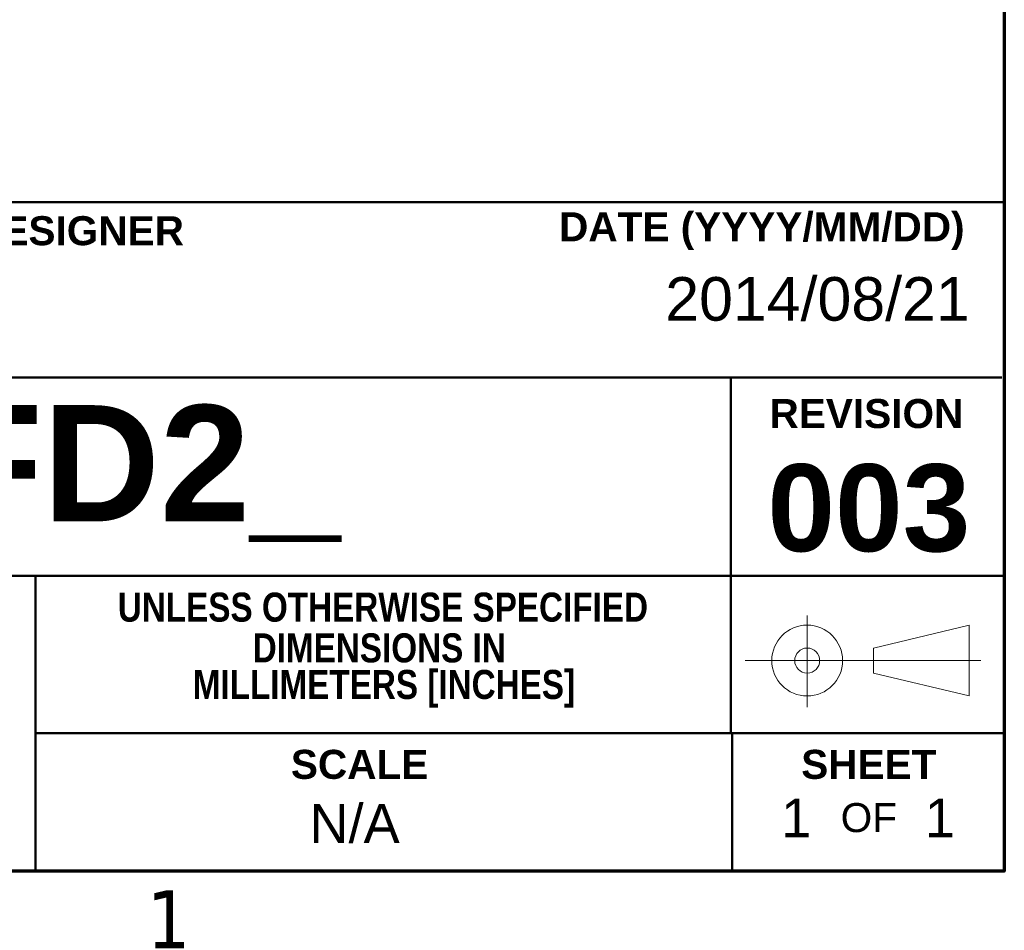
# Model space of a CAD drawing. Header units: inches. Extents: x 0.1 to 16.9, y 0.4 to 10.6.
# Tile 22 of 25: x 14.6 to 16.6, y 0.5 to 2.4. Entities that reach past the tile are written whole.
import ezdxf

# ---------------------------------------------------------------- set-up
doc = ezdxf.new("R2010")
doc.units = ezdxf.units.IN
doc.header["$MEASUREMENT"] = 0
doc.layers.add('Border (ANSI)', color=7, linetype='Continuous', lineweight=70)
doc.layers.add('Title (ANSI)', color=7, linetype='Continuous', lineweight=50)
doc.layers.add('FORMAT', color=5, linetype='Continuous', lineweight=25, true_color=0x0000ff)
doc.styles.add('Note Text (ANSI)', font='tahoma.ttf')
doc.styles.add('Text Style107', font='arialbd.ttf')
doc.styles.add('Text Style109', font='arialbd.ttf')
doc.styles.add('Text Style47', font='ARIALN.TTF')
doc.styles.add('Text Style50', font='arial.ttf')
doc.styles.add('Text Style55', font='arial.ttf')
doc.styles.add('Text Style59', font='arial.ttf')

# ---------------------------------------------------------------- blocks, each defined once
blk = doc.blocks.new('Borders Default Border')
at = {"layer": 'Border (ANSI)', "flags": 128}
blk.add_lwpolyline([(0.38, 0.62), (0.38, 10.38), (16.62, 10.38), (16.62, 0.62), (0.38, 0.62)], dxfattribs=at)
at = {"layer": 'Border (ANSI)', "insert": (14.8479, 0.46), "char_height": 0.12, "attachment_point": 7, "style": 'Note Text (ANSI)'}
blk.add_mtext('1', dxfattribs=at)
blk = doc.blocks.new('Title Blocks ICD TITLE BLOCK MM CUSTOMER')
at = {"layer": 'FORMAT', "color": 7, "linetype": 'Continuous', "lineweight": 5}
for p, q in [((10.854, 7.7199), (10.854, 7.5304)), ((10.991, 7.6528), (11.189, 7.7002)), ((11.189, 7.7002), (11.189, 7.5538)), ((10.991, 7.6528), (10.991, 7.6012)), ((11.2126, 7.627), (10.7256, 7.627)), ((10.991, 7.6012), (11.189, 7.5538))]:
    blk.add_line(p, q, dxfattribs=at)
for radius in [0.0732, 0.0258]:
    blk.add_circle((10.854, 7.627), radius, dxfattribs=at)
at = {"layer": 'Title (ANSI)'}
for p, q in [((3.2614, 8.5744), (11.2614, 8.5744)), ((11.2614, 8.5744), (11.2614, 7.4772)), ((3.2614, 8.212), (11.2564, 8.212)), ((10.6964, 8.2122), (10.6964, 7.4772)), ((7.2663, 7.8022), (11.2614, 7.8022)), ((9.2591, 7.1922), (9.2591, 7.8022)), ((9.2591, 7.4772), (11.2614, 7.4772)), ((10.6991, 7.4771), (10.6991, 7.1921)), ((11.2614, 7.1921), (3.2614, 7.1921))]:
    blk.add_line(p, q, dxfattribs=at)
at = {"layer": 'Title (ANSI)', "char_height": 0.06, "style": 'Note Text (ANSI)'}
for s, insert, width, attachment_point in [('\\fArial|b1|i0;\\H0.0600;DRAFTER/DESIGNER', (8.7045, 8.5144), 0.861768, 4), ('\\fArial|b1|i0;\\H0.0600;DATE (YYYY/MM/DD)', (11.1793, 8.5144), 0.838354, 6), ('\\fArial Narrow|b1|i0;\\H0.0600;DIMENSIONS IN', (9.9696, 7.6528), 0.838354, 5), ('\\fArial Narrow|b1|i0;\\H0.0600; MILLIMETERS [INCHES]', (9.9696, 7.5686), 0.838354, 5)]:
    blk.add_mtext(s, dxfattribs=dict(at, insert=insert, width=width, attachment_point=attachment_point))
at = {"layer": 'Title (ANSI)', "char_height": 0.06, "attachment_point": 5, "style": 'Note Text (ANSI)'}
for s, insert in [('\\fArial|b1|i0;\\H0.0600;REVISION', (10.9764, 8.137)), ('\\fArial Narrow|b1|i0;\\H0.0600;UNLESS OTHERWISE SPECIFIED', (9.9772, 7.737)), ('\\fArial|b1|i0;\\H0.0600;SCALE', (9.929, 7.4121)), ('\\fArial|b1|i0;\\H0.0600;SHEET', (10.9814, 7.4121)), ('\\fArial|b0|i0;\\H0.0600;OF', (10.9814, 7.3021))]:
    blk.add_mtext(s, dxfattribs=dict(at, insert=insert))
at = {"layer": 'Title (ANSI)'}
for tag, p, height, style in [('<TITLE_1>_001', (3.6298, 8.3375), 0.09, 'Text Style50'), ('DESIGNER_001', (8.7791, 8.3294), 0.09, 'Text Style50'), ('<DRAWN_DATE>_001', (10.5606, 8.3294), 0.09, 'Text Style50'), ('<PART_NUMBER>_001', (8.8273, 7.9147), 0.24, 'Text Style109'), ('Sheet_Size_001', (7.3651, 7.9055), 0.13, 'Text Style55'), ('<REVISION_NUMBER>_001', (10.7717, 7.8528), 0.18, 'Text Style107'), ('Sheet_Number_001', (10.8001, 7.2619), 0.08, 'Text Style59'), ('Number_of_sheets_001', (11.097, 7.2619), 0.08, 'Text Style59'), ('COPYRIGHT_YEAR_001', (4.6229, 7.2707), 0.07, 'Text Style47'), ('<SCALE>_001', (9.8254, 7.2503), 0.08, 'Text Style59')]:
    blk.add_attdef(tag, p, '', height=height, dxfattribs=dict(at, style=style))

msp = doc.modelspace()

# ---------------------------------------------------------------- block references
msp.add_blockref('Borders Default Border', (0, 0))
ref = msp.add_blockref('Title Blocks ICD TITLE BLOCK MM CUSTOMER', (5.3586, -6.5721))
ref.add_attrib('Sheet_Number_001', '1', (16.1587, 0.6898), dxfattribs={"layer": 'Title (ANSI)', "height": 0.08, "style": 'Text Style59'})
ref.add_attrib('Number_of_sheets_001', '1', (16.4556, 0.6898), dxfattribs={"layer": 'Title (ANSI)', "height": 0.08, "style": 'Text Style59'})
ref.add_attrib('<REVISION_NUMBER>_001', '003', (16.1303, 1.2807), dxfattribs={"layer": 'Title (ANSI)', "height": 0.18, "style": 'Text Style107'})
ref.add_attrib('<DRAWN_DATE>_001', '2014/08/21', (15.9193, 1.7573), dxfattribs={"layer": 'Title (ANSI)', "height": 0.09, "style": 'Text Style50'})
ref.add_attrib('<PART_NUMBER>_001', 'HFD2_', (14.1859, 1.3427), dxfattribs={"layer": 'Title (ANSI)', "height": 0.24, "style": 'Text Style109'})
ref.add_attrib('<SCALE>_001', 'N/A', (15.1841, 0.6782), dxfattribs={"layer": 'Title (ANSI)', "height": 0.08, "style": 'Text Style59'})

doc.saveas('drawing.dxf')
